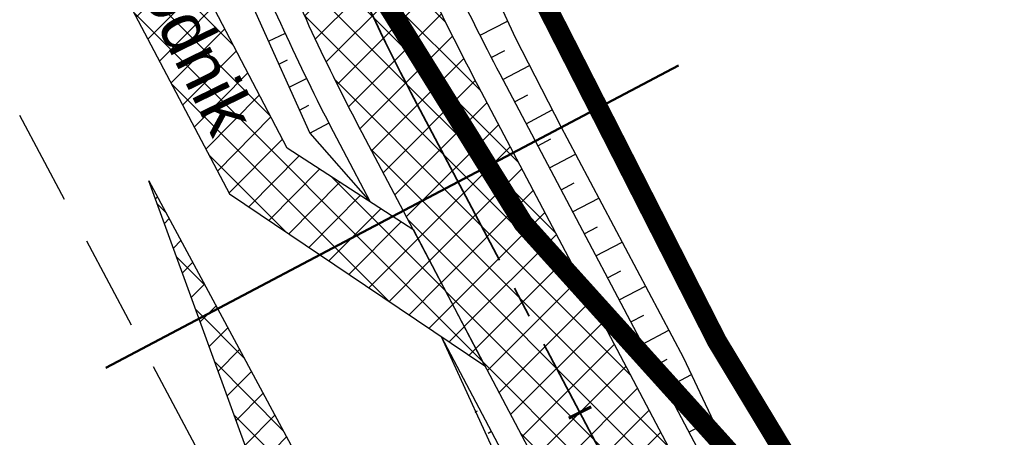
# Model space of a CAD drawing. Header units: metres. Extents: x 7529682 to 7533711, y 5721195 to 5727842.
# Tile 134 of 232: x 7530566 to 7530586, y 5726171 to 5726180. Entities that reach past the tile are written whole.
import ezdxf

# ---------------------------------------------------------------- set-up
doc = ezdxf.new("R2010")
doc.units = ezdxf.units.M
for name, pattern in [('817-dzialki-09-05-04$0$HIDDEN', [0.375, 0.25, -0.125]), ('ACAD_ISO05W100', [33, 24, -3, 0, -3, 0, -3]), ('CENTER2', [28.575000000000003, 19.05, -3.175, 3.175, -3.175]), ('HIDDEN', [9.524999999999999, 6.35, -3.175])]:
    doc.linetypes.add(name, pattern=pattern)
for name, color, linetype in [('C-DROGI-SYTUACJA', 7, 'Continuous'), ('D-hatch-chodniki', 221, 'Continuous'), ('D-hatch-pobocza', 131, 'Continuous'), ('D-pobocza', 60, 'Continuous'), ('D-skarpa', 2, 'Continuous'), ('D-skarpa-kreskowanie', 2, 'Continuous')]:
    doc.layers.add(name, color=color, linetype=linetype)
for name, color, linetype, lineweight, true_color in [('D-hatch-ciag-pieszo-rowerowy', 7, 'Continuous', 13, 0xff9f80), ('D-LR-etap-III', 7, '817-dzialki-09-05-04$0$HIDDEN', 50, 0x00008f), ('D-przekroje-pop', 7, 'Continuous', 50, 0x000099)]:
    doc.layers.add(name, color=color, linetype=linetype, lineweight=lineweight, true_color=true_color)
for name, color, linetype, lineweight in [('D-krawędzie', 3, 'Continuous', 30), ('D-obrzeża', 2, 'Continuous', 30), ('D-opisy', 2, 'Continuous', 30), ('D-pas-drogowy', 7, 'ACAD_ISO05W100', 50)]:
    doc.layers.add(name, color=color, linetype=linetype, lineweight=lineweight)
doc.layers.add('poprzeczki', color=7, linetype='Continuous', true_color=0x0000c7)
doc.styles.get("Standard").update_dxf_attribs({"font": 'arial.ttf'})
pattern_1 = [(45, (0, 0), (-0.3367596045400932, 0.3367596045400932), []), (135, (0, 0), (-0.3367596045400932, -0.3367596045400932), [])]

# ---------------------------------------------------------------- blocks, each defined once
blk = doc.blocks.new('AeccTickLine')
at = {"color": 0, "linetype": 'ByBlock', "lineweight": -2}
blk.add_line((0, 1), (-3.673819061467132e-16, -1), dxfattribs=at)

msp = doc.modelspace()

# ---------------------------------------------------------------- hatches: boundary and pattern name
at = {"layer": 'D-hatch-chodniki', "true_color": 0x6e6e6e}
h = msp.add_hatch(dxfattribs=at)
h.set_pattern_fill('ANSI37', color=8, scale=0.15, style=0)
h.set_pattern_definition(pattern_1)
h.paths.add_polyline_path([(7530569.95, 5726176.26), (7530572.682691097, 5726174.422225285), (7530575.08, 5726172.81), (7530573.655, 5726175.529999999), (7530571.11, 5726177.18), (7530566.591466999, 5726185.820520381), (7530562.45, 5726193.74), (7530563.759999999, 5726194.44), (7530561.035, 5726199.74), (7530559.65, 5726199.11), (7530557.32, 5726203.42), (7530555.519999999, 5726202.51), (7530557.009500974, 5726199.688093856), (7530559.613885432, 5726194.767571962), (7530565.54, 5726183.56), (7530565.969999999, 5726183.81)])
at = {"layer": 'D-hatch-ciag-pieszo-rowerowy'}
h = msp.add_hatch(dxfattribs=at)
h.set_pattern_fill('ANSI37', color=256, scale=0.15, style=0)
h.set_pattern_definition(pattern_1)
edge = h.paths.add_edge_path()
edge.add_line((7530579.998522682, 5726163.493739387), (7530582.284496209, 5726164.518555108))
edge.add_line((7530582.284496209, 5726164.518555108), (7530574.938047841, 5726178.433592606))
edge.add_arc((7530619.154135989, 5726201.777490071), 49.99999999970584, 202.6680019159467, 207.8318275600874, ccw=False)
edge.add_line((7530573.016462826, 5726182.507951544), (7530570.149922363, 5726189.371401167))
edge.add_arc((7530524.012249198, 5726170.10186264), 50.00000000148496, 22.66800191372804, 27.59343639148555)
edge.add_line((7530568.325081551, 5726193.261588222), (7530565.111118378, 5726199.411048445))
edge.add_arc((7530529.660852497, 5726180.883267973), 40.00000000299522, 27.5934364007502, 33.13088798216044)
edge.add_line((7530563.157820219, 5726202.745407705), (7530555.510576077, 5726214.462444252))
edge.add_arc((7530589.007543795, 5726236.324583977), 39.99999999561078, 208.4475238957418, 213.1308879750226, ccw=False)
edge.add_line((7530553.837393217, 5726217.270437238), (7530543.027684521, 5726237.223001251))
edge.add_line((7530543.027684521, 5726237.223001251), (7530528.098577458, 5726266.318802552))
edge.add_line((7530528.098577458, 5726266.318802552), (7530507.524476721, 5726305.703644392))
edge.add_line((7530507.524476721, 5726305.703644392), (7530488.365786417, 5726341.908676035))
edge.add_line((7530488.365786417, 5726341.908676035), (7530485.291037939, 5726347.724119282))
edge.add_line((7530485.291037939, 5726347.724119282), (7530482.336740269, 5726347.963133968))
edge.add_line((7530482.336740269, 5726347.963133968), (7530486.156097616, 5726340.739370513))
edge.add_line((7530486.156097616, 5726340.739370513), (7530505.311679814, 5726304.540212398))
edge.add_line((7530505.311679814, 5726304.540212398), (7530525.878466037, 5726265.169372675))
edge.add_line((7530525.878466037, 5726265.169372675), (7530540.816194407, 5726236.056769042))
edge.add_line((7530540.816194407, 5726236.056769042), (7530551.687957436, 5726215.98966512))
edge.add_arc((7530586.858108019, 5726235.043811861), 40.00000000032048, 208.4475238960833, 213.1308879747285)
edge.add_line((7530553.361140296, 5726213.181672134), (7530560.998180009, 5726201.480270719))
edge.add_arc((7530527.501212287, 5726179.618130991), 40.00000000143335, 27.59343638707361, 33.130887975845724, ccw=False)
edge.add_line((7530562.95147817, 5726198.145911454), (7530566.059636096, 5726192.19889448))
edge.add_arc((7530521.746803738, 5726169.039168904), 50.00000000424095, 22.668001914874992, 27.593436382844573, ccw=False)
edge.add_line((7530567.884476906, 5726188.308707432), (7530570.753025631, 5726181.440449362))
edge.add_arc((7530616.890698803, 5726200.709987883), 50.00000000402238, 202.6680019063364, 207.8318275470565)
edge.add_line((7530572.674610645, 5726177.366090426), (7530579.998522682, 5726163.493739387))
at = {"layer": 'D-hatch-pobocza'}
h = msp.add_hatch(dxfattribs=at)
h.set_pattern_fill('ANSI37', color=256, scale=0.15, style=0)
h.set_pattern_definition(pattern_1)
h.paths.add_polyline_path([(7530568.334814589, 5726176.52590254), (7530572.470662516, 5726165.171468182), (7530576.370344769, 5726157.784991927), (7530577.985774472, 5726158.574022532)])

# ---------------------------------------------------------------- linework, layer by layer
at = {"layer": 'C-DROGI-SYTUACJA', "color": 10, "linetype": 'CENTER2', "lineweight": 35, "ltscale": 0.2}
msp.add_lwpolyline([(7530444.81964382, 5726422.144181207), (7530467.787193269, 5726378.155809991), (7530487.261147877, 5726341.323634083), (7530506.418078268, 5726305.121928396), (7530526.988521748, 5726265.744087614), (7530541.921939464, 5726236.639885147), (7530552.762675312, 5726216.630051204, 0.02043787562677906), (7530554.435858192, 5726213.822058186), (7530562.078000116, 5726202.112839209, -0.02416639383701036), (7530564.031298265, 5726198.778479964), (7530567.391574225, 5726192.349071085, -0.02149457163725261), (7530568.851446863, 5726189.236921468), (7530572.058530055, 5726181.558099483, 0.02253525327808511), (7530573.595798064, 5726178.298612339), (7530581.269449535, 5726163.763813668, 0.09655801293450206), (7530584.871000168, 5726159.294358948), (7530589.549337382, 5726155.353842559, -0.1081082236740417), (7530591.633482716, 5726152.642882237), (7530599.060079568, 5726136.869261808, -0.1935663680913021), (7530599.403975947, 5726130.908749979), (7530599.097438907, 5726129.998316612, 0.2231735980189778), (7530599.582685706, 5726125.774388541), (7530602.576188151, 5726120.930317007, -0.0171909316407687)], format="xyb", dxfattribs=at)
at = {"layer": 'D-krawędzie', "linetype": 'HIDDEN', "ltscale": 0.3, "flags": 128}
msp.add_lwpolyline([(7530572.009999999, 5726166.06), (7530548.24, 5726210.73)], dxfattribs=at)
at = {"layer": 'D-krawędzie', "color": 7, "linetype": 'ByBlock'}
msp.add_lwpolyline([(7530569.95, 5726176.26), (7530572.682691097, 5726174.422225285), (7530575.08, 5726172.81), (7530573.655, 5726175.529999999), (7530571.11, 5726177.18), (7530566.591466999, 5726185.820520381), (7530562.45, 5726193.74), (7530563.759999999, 5726194.44), (7530561.035, 5726199.74), (7530559.65, 5726199.11), (7530557.32, 5726203.42), (7530555.519999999, 5726202.51), (7530557.009500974, 5726199.688093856), (7530559.613885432, 5726194.767571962), (7530565.54, 5726183.56), (7530565.969999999, 5726183.81)], close=True, dxfattribs=at)
at = {"layer": 'D-LR-etap-III', "ltscale": 10, "flags": 128}
msp.add_lwpolyline([(7531750.474471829, 5723895.103125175, 0.4, 0.4, 0), (7531750.505, 5723895.13, 0.4, 0.4, 0), (7531682.71, 5724022.92, 0.4, 0.4, 0), (7531619.177023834, 5724147.203692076, 0.4, 0.4, 0), (7531592.308960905, 5724198.48863389, 0.4, 0.4, 0), (7531553.263875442, 5724272.918564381, 0.4, 0.4, 0), (7531504.019999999, 5724366.79, 0.4, 0.4, 0), (7531482.09, 5724407.62, 0.4, 0.4, 0), (7531412.350402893, 5724541.182759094, 0.4, 0.4, 0), (7531388.463669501, 5724586.929768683, 0.4, 0.4, 0), (7531345.12, 5724669.94, 0.4, 0.4, 0), (7531127.66, 5725081.67, 0.4, 0.4, 0), (7531059.253139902, 5725211.040795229, 0.4, 0.4, 0), (7531008.007244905, 5725307.953830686, 0.4, 0.4, 0), (7530964.181635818, 5725390.835555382, 0.4, 0.4, 0), (7530914.557354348, 5725484.683561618, 0.4, 0.4, 0), (7530865.243241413, 5725577.493975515, 0.4, 0.4, 0), (7530840.085257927, 5725624.058651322, 0.4, 0.4, 0), (7530802.559525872, 5725694.924584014, 0.4, 0.4, 0), (7530755.54, 5725787.51, 0.4, 0.4, 0), (7530708.717810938, 5725876.303221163, 0.4, 0.4, 0), (7530695.12, 5725902.09, 0.4, 0.4, 0), (7530642.91397006, 5726001.07839487, 0.4, 0.4, 0), (7530634.934723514, 5726016.146615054, 0.4, 0.4, 0), (7530610.820000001, 5726061.929999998, 0.4, 0.4, 0), (7530610.820000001, 5726061.929999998, 0.4, 0.4, 0), (7530607.21, 5726063.51, 0.4, 0.4, 0), (7530597.42, 5726080.68, 0.4, 0.4, 0), (7530591.16, 5726088.44, 0.4, 0.4, 0), (7530581.28, 5726107.21, 0.4, 0.4, 0), (7530571.29, 5726130.56, 0.4, 0.4, 0), (7530549.554994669, 5726171.527317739, 0.4, 0.4, 0), (7530531.014309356, 5726206.473807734, 0.4, 0.4, 0), (7530516.461208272, 5726236.016618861, 0.4, 0.4, 0), (7530500.798929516, 5726266.141265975, 0.4, 0.4, 0), (7530491.349999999, 5726283.94, 0.4, 0.4, 0), (7530482.4, 5726303.41, 0.4, 0.4, 0), (7530482.4, 5726303.41, 0.4, 0.4, 0), (7530450.41, 5726357.28, 0.4, 0.4, 0), (7530397.759396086, 5726458.499907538, 0.4, 0.4, 0), (7530334.707815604, 5726583.664702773, 0.4, 0.4, 0), (7530303.939274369, 5726645.167943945, 0.4, 0.4, 0), (7530300.509779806, 5726651.777515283, 0.4, 0.4, 0), (7530289.213532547, 5726671.966724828, 0.4, 0.4, 0), (7530281.54, 5726685.57, 0.4, 0.4, 0), (7530261.37085633, 5726724.163374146, 0.4, 0.4, 0), (7530254.03, 5726738.21, 0.4, 0.4, 0), (7530197.219999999, 5726845.06, 0.4, 0.4, 0), (7530194.71, 5726849.15, 0.4, 0.4, 0), (7530195.92, 5726850.75, 0.4, 0.4, 0), (7530170.546669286, 5726892.961489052, 0.4, 0.4, 0), (7530143.174718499, 5726945.065838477, 0.4, 0.4, 0), (7530105.059999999, 5727018.32, 0.4, 0.4, 0), (7530100.059999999, 5727027.16, 0.4, 0.4, 0), (7530062.318670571, 5727099.625398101, 0.4, 0.4, 0), (7530015.378537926, 5727189.420463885, 0.4, 0.4, 0), (7529983.207960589, 5727250.206596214, 0.4, 0.4, 0), (7529953.284293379, 5727306.74720398, 0.4, 0.4, 0), (7529900.67053443, 5727406.15903814, 0.4, 0.4, 0), (7529890.630239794, 5727425.131178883, 0.4, 0.4, 0), (7529875.155383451, 5727454.426350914, 0.4, 0.4, 0), (7529857.560096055, 5727487.787346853, 0.4, 0.4, 0), (7529835.194401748, 5727530.19312405, 0.4, 0.4, 0), (7529811.740544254, 5727574.662079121, 0.4, 0.4, 0), (7529792.101859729, 5727611.922638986, 0.4, 0.4, 0), (7529768.066117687, 5727657.469613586, 0.4, 0.4, 0), (7529755.210566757, 5727682.131373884, 0.4, 0.4, 0), (7529753.309999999, 5727681.13, 0.4, 0.4, 0), (7529739.21, 5727707.77, 0.4, 0.4, 0), (7529735.394745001, 5727711.251990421, 0.4, 0.4, 0), (7529725.42, 5727730.2, 0.4, 0.4, 0), (7529723.55, 5727729.88, 0.4, 0.4, 0), (7529695.566668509, 5727782.932080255, 0.4, 0.4, 0), (7529717.67971874, 5727794.024357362, 0.4, 0.4, 0), (7529736.274870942, 5727758.647400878, 0.4, 0.4, 0), (7529736.274870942, 5727758.647400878, 0.4, 0.4, 0), (7529744.511003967, 5727750.406106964, 0.4, 0.4, 0), (7529744.511003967, 5727750.406106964, 0.4, 0.4, 0), (7529750.282568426, 5727738.549848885, 0.4, 0.4, 0), (7529777.108510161, 5727687.569424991, 0.4, 0.4, 0), (7529796.51537536, 5727651.329932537, 0.4, 0.4, 0), (7529814.937945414, 5727616.793170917, 0.4, 0.4, 0), (7529839.006722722, 5727572.303976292, 0.4, 0.4, 0), (7529860.617626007, 5727532.509108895, 0.4, 0.4, 0), (7529882.348967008, 5727491.504261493, 0.4, 0.4, 0), (7529904.865139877, 5727449.096370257, 0.4, 0.4, 0), (7529920.747384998, 5727418.884773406, 0.4, 0.4, 0), (7529946.676504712, 5727368.547487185, 0.4, 0.4, 0), (7529972.024701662, 5727320.573310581, 0.4, 0.4, 0), (7529987.740014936, 5727290.153392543, 0.4, 0.4, 0), (7529996.497385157, 5727273.661630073, 0.4, 0.4, 0), (7530017.541471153, 5727234.202689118, 0.4, 0.4, 0), (7530033.053657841, 5727204.864166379, 0.4, 0.4, 0), (7530051.622983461, 5727170.222745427, 0.4, 0.4, 0), (7530069.276612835, 5727137.015751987, 0.4, 0.4, 0), (7530089.385386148, 5727097.533639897, 0.4, 0.4, 0), (7530109.712512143, 5727060.746615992, 0.4, 0.4, 0), (7530136.769722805, 5727011.640131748, 0.4, 0.4, 0), (7530162.446686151, 5726962.743777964, 0.4, 0.4, 0), (7530187.674104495, 5726916.992101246, 0.4, 0.4, 0), (7530207.820739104, 5726879.335323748, 0.4, 0.4, 0), (7530230.625609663, 5726834.518686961, 0.4, 0.4, 0), (7530262.288093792, 5726776.61832811, 0.4, 0.4, 0), (7530277.509672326, 5726760.213143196, 0.4, 0.4, 0), (7530286.036865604, 5726744.106684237, 0.4, 0.4, 0), (7530288.097472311, 5726735.884066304, 0.4, 0.4, 0), (7530290.393870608, 5726725.046963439, 0.4, 0.4, 0), (7530296.17664807, 5726713.582980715, 0.4, 0.4, 0), (7530302.726195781, 5726701.18226779, 0.4, 0.4, 0), (7530325.685047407, 5726657.466383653, 0.4, 0.4, 0), (7530343.243978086, 5726623.648592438, 0.4, 0.4, 0), (7530360.229820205, 5726591.746871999, 0.4, 0.4, 0), (7530383.20855044, 5726548.059469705, 0.4, 0.4, 0), (7530406.017875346, 5726503.605514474, 0.4, 0.4, 0), (7530427.464919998, 5726462.620289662, 0.4, 0.4, 0), (7530447.9278544, 5726424.388014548, 0.4, 0.4, 0), (7530471.126878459, 5726379.920667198, 0.4, 0.4, 0), (7530490.501003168, 5726343.033350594, 0.4, 0.4, 0), (7530509.499458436, 5726306.733076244, 0.4, 0.4, 0), (7530529.890269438, 5726267.244072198, 0.4, 0.4, 0), (7530543.852446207, 5726238.990319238, 0.4, 0.4, 0), (7530554.808897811, 5726218.943990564, 0.4, 0.4, 0), (7530559.027108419, 5726212.223286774, 0.4, 0.4, 0), (7530563.060988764, 5726206.409670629, 0.4, 0.4, 0), (7530566.93354971, 5726200.463543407, 0.4, 0.4, 0), (7530569.771022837, 5726194.901501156, 0.4, 0.4, 0), (7530571.47319415, 5726191.282350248, 0.4, 0.4, 0), (7530572.839142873, 5726188.024533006, 0.4, 0.4, 0), (7530575.295071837, 5726182.034664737, 0.4, 0.4, 0), (7530579.736851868, 5726173.306070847, 0.4, 0.4, 0), (7530583.3, 5726167.41, 0.4, 0.4, 0), (7530593.4, 5726163.33, 0.4, 0.4, 0), (7530598.618375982, 5726155.264489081, 0.4, 0.4, 0), (7530608.258304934, 5726140.497132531, 0.4, 0.4, 0), (7530603.269999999, 5726136.83, 0.4, 0.4, 0), (7530606.53, 5726131.84, 0.4, 0.4, 0), (7530604.239057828, 5726124.21679044, 0.4, 0.4, 0), (7530605.847136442, 5726121.630127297, 0.4, 0.4, 0), (7530608.971611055, 5726116.164124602, 0.4, 0.4, 0), (7530618.114293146, 5726097.791111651, 0.4, 0.4, 0), (7530651.213125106, 5726034.959524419, 0.4, 0.4, 0), (7530670.243741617, 5725998.61095082, 0.4, 0.4, 0), (7530698.075474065, 5725945.952624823, 0.4, 0.4, 0), (7530716.505955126, 5725911.3051464, 0.4, 0.4, 0), (7530735.223454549, 5725875.667401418, 0.4, 0.4, 0), (7530752.504235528, 5725842.154920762, 0.4, 0.4, 0), (7530778.310652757, 5725793.501254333, 0.4, 0.4, 0), (7530797.499961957, 5725756.381811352, 0.4, 0.4, 0), (7530812.518974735, 5725728.28874362, 0.4, 0.4, 0), (7530820.039295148, 5725713.160404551, 0.4, 0.4, 0), (7530822.422446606, 5725710.193574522, 0.4, 0.4, 0), (7530833.154893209, 5725688.800634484, 0.4, 0.4, 0), (7530849.629354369, 5725656.158601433, 0.4, 0.4, 0), (7530867.98290276, 5725621.963939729, 0.4, 0.4, 0), (7530872.629809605, 5725612.88760475, 0.4, 0.4, 0), (7530880.354488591, 5725597.594500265, 0.4, 0.4, 0), (7530883.839446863, 5725593.389159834, 0.4, 0.4, 0), (7530891.782113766, 5725587.763349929, 0.4, 0.4, 0), (7530895.038670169, 5725584.280746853, 0.4, 0.4, 0), (7530897.033644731, 5725580.941110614, 0.4, 0.4, 0), (7530900.951646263, 5725579.945856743, 0.4, 0.4, 0), (7530904.80970798, 5725571.977328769, 0.4, 0.4, 0), (7530903.682362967, 5725568.566434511, 0.4, 0.4, 0), (7530908.900614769, 5725558.844845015, 0.4, 0.4, 0), (7530910.252030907, 5725545.671606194, 0.4, 0.4, 0), (7530912.872986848, 5725538.645543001, 0.4, 0.4, 0), (7530945.278171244, 5725478.464284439, 0.4, 0.4, 0), (7530959.692318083, 5725450.24628822, 0.4, 0.4, 0), (7531002.82670893, 5725368.192370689, 0.4, 0.4, 0), (7531044.703532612, 5725290.314293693, 0.4, 0.4, 0), (7531064.098839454, 5725253.212562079, 0.4, 0.4, 0), (7531083.010253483, 5725216.677517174, 0.4, 0.4, 0), (7531113.013137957, 5725158.465613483, 0.4, 0.4, 0), (7531137.364304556, 5725113.07076138, 0.4, 0.4, 0), (7531150.830830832, 5725086.711759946, 0.4, 0.4, 0), (7531159.745663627, 5725076.640848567, 0.4, 0.4, 0), (7531166.309999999, 5725074.58, 0.4, 0.4, 0), (7531172.29, 5725062.58, 0.4, 0.4, 0), (7531170.589828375, 5725055.605912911, 0.4, 0.4, 0), (7531173.732823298, 5725044.080706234, 0.4, 0.4, 0), (7531215.342008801, 5724964.859648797, 0.4, 0.4, 0), (7531238.054496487, 5724921.684649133, 0.4, 0.4, 0), (7531262.389821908, 5724875.282876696, 0.4, 0.4, 0), (7531295.587160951, 5724811.265731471, 0.4, 0.4, 0), (7531348.487908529, 5724712.362812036, 0.4, 0.4, 0), (7531363.740817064, 5724682.68394264, 0.4, 0.4, 0), (7531366.986905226, 5724675.865317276, 0.4, 0.4, 0), (7531382.541261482, 5724646.110625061, 0.4, 0.4, 0), (7531401.299165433, 5724610.874551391, 0.4, 0.4, 0), (7531428.964837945, 5724558.862274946, 0.4, 0.4, 0), (7531449.111202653, 5724520.397801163, 0.4, 0.4, 0), (7531477.292992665, 5724465.831467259, 0.4, 0.4, 0), (7531500.996290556, 5724421.112506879, 0.4, 0.4, 0), (7531512.121834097, 5724400.549045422, 0.4, 0.4, 0), (7531513.78163794, 5724396.757451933, 0.4, 0.4, 0), (7531526.32, 5724379.39, 0.4, 0.4, 0), (7531566.783642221, 5724302.73628205, 0.4, 0.4, 0), (7531578.579156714, 5724282.774819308, 0.4, 0.4, 0), (7531584.232619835, 5724273.111246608, 0.4, 0.4, 0), (7531590.109283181, 5724263.508189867, 0.4, 0.4, 0), (7531593.027899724, 5724258.771479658, 0.4, 0.4, 0), (7531595.711841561, 5724254.226824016, 0.4, 0.4, 0), (7531601.659976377, 5724243.898197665, 0.4, 0.4, 0), (7531606.097733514, 5724235.986407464, 0.4, 0.4, 0), (7531609.382207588, 5724230.799061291, 0.4, 0.4, 0), (7531611.580260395, 5724227.671180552, 0.4, 0.4, 0), (7531612.707802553, 5724225.86410867, 0.4, 0.4, 0), (7531618.665224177, 5724214.480919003, 0.4, 0.4, 0), (7531619.885522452, 5724212.333950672, 0.4, 0.4, 0), (7531620.931818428, 5724210.787064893, 0.4, 0.4, 0), (7531623.518605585, 5724207.111542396, 0.4, 0.4, 0), (7531626.143926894, 5724203.61306897, 0.4, 0.4, 0), (7531632.022984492, 5724196.485954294, 0.4, 0.4, 0), (7531653.949089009, 5724152.617641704, 0.4, 0.4, 0), (7531656.750690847, 5724143.103797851, 0.4, 0.4, 0), (7531659.61440691, 5724133.254504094, 0.4, 0.4, 0), (7531661.627147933, 5724128.646047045, 0.4, 0.4, 0.01093811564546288), (7531674.314987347, 5724101.43546424, 0.4, 0.4, 0), (7531685.137626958, 5724081.408252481, 0.4, 0.4, 0), (7531692.159945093, 5724066.277333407, 0.4, 0.4, 0), (7531699.662164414, 5724051.388120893, 0.4, 0.4, 0), (7531704.480624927, 5724040.808561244, 0.4, 0.4, 0), (7531704.480624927, 5724040.808561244, 0.4, 0.4, 0), (7531704.401251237, 5724037.368913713, 0.4, 0.4, 0), (7531720.383609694, 5724003.441317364, 0.4, 0.4, 0), (7531728.79890528, 5723986.206298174, 0.4, 0.4, 0), (7531733.237926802, 5723977.192631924, 0.4, 0.4, 0), (7531736.750027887, 5723969.505210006, 0.4, 0.4, 0), (7531737.336143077, 5723968.518916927, 0.4, 0.4, 0), (7531738.285051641, 5723967.699360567, 0.4, 0.4, 0), (7531742.180915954, 5723962.346428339, 0.4, 0.4, 0), (7531744.286141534, 5723958.615526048, 0.4, 0.4, 0), (7531755.393260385, 5723944.192617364, 0.4, 0.4, 0), (7531758.69, 5723936.76, 0.4, 0.4, 0), (7531780.08, 5723929.25, 0.4, 0.4, 0), (7531792.611989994, 5723906.337708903, 0.4, 0.4, 0), (7531792.611989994, 5723906.337708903, 0.4, 0.4, 0), (7531756.962094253, 5723883.055323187, 0.4, 0.4, 0), (7531750.46, 5723895.130000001, 0.4, 0.4, 0), (7531750.46, 5723895.130000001, 0, 0, 0)], format="xyseb", dxfattribs=at)
at = {"layer": 'D-obrzeża'}
for points in [[(7530445.927238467, 5726422.723607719), (7530468.89375299, 5726378.737218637), (7530488.365786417, 5726341.908676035), (7530507.524476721, 5726305.703644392), (7530528.098577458, 5726266.318802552), (7530543.027684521, 5726237.223001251), (7530553.837393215, 5726217.270437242, 0.02043787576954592), (7530555.510576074, 5726214.462444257), (7530563.157820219, 5726202.745407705, -0.0241663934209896), (7530565.111118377, 5726199.411048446), (7530568.325081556, 5726193.261588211, -0.0214945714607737), (7530570.149922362, 5726189.371401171), (7530573.016462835, 5726182.507951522, 0.02253525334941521), (7530574.938047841, 5726178.433592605), (7530582.466790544, 5726164.173268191, 0.1441227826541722), (7530586.406513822, 5726160.126788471), (7530591.401727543, 5726157.316315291, -0.1432658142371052), (7530593.36372415, 5726155.307912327), (7530594.228048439, 5726153.684013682)], [(7530443.712049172, 5726421.564754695), (7530466.680633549, 5726377.574401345), (7530486.156097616, 5726340.739370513), (7530505.311679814, 5726304.540212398), (7530525.878466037, 5726265.169372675), (7530540.816194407, 5726236.056769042), (7530551.687957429, 5726215.989665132, 0.02043787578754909), (7530553.361140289, 5726213.181672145), (7530560.998180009, 5726201.480270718, -0.02416639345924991), (7530562.95147817, 5726198.145911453), (7530566.059636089, 5726192.198894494, -0.02149457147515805), (7530567.884476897, 5726188.308707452), (7530570.753025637, 5726181.440449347, 0.02253525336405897), (7530572.674610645, 5726177.366090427), (7530580.714128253, 5726162.138298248, 0.1015835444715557), (7530584.545960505, 5726157.478765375), (7530584.686263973, 5726157.365285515, -0.1007353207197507), (7530588.494501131, 5726152.75026333), (7530588.874100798, 5726152.037068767)]]:
    msp.add_lwpolyline(points, format="xyb", dxfattribs=at)
at = {"layer": 'D-pas-drogowy', "ltscale": 0.2, "flags": 128}
msp.add_lwpolyline([(7531633.018560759, 5724182.834272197, 0.4, 0.4, 0), (7531617.558899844, 5724211.608162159, 0.4, 0.4, 0), (7531566.783642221, 5724302.73628205, 0.4, 0.4, 0), (7531538.419082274, 5724356.469679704, 0.4, 0.4, 0), (7531526.32, 5724379.39, 0.4, 0.4, 0), (7531516.102085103, 5724393.607319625, 0.4, 0.4, 0.001485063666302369), (7531513.78037409, 5724396.837773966, 0.4, 0.4, 0), (7531501.87, 5724413.41, 0.4, 0.4, 0), (7531474.926107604, 5724464.507896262, 0.4, 0.4, 0), (7531446.200436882, 5724518.992313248, 0.4, 0.4, 0), (7531424.962185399, 5724559.262257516, 0.4, 0.4, 0), (7531398.444460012, 5724609.565801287, 0.4, 0.4, 0), (7531379.647455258, 5724645.216004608, 0.4, 0.4, 0), (7531365.23, 5724672.56, 0.4, 0.4, 0), (7531341.305752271, 5724717.915356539, 0.4, 0.4, 0), (7531312.899996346, 5724771.788898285, 0.4, 0.4, 0), (7531292.590923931, 5724810.306502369, 0.4, 0.4, 0), (7531259.391619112, 5724873.271351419, 0.4, 0.4, 0), (7531233.740401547, 5724921.922582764, 0.4, 0.4, 0), (7531203.072738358, 5724980.092044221, 0.4, 0.4, 0), (7531173.471398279, 5725036.225177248, 0.4, 0.4, 0), (7531168.269999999, 5725046.09, 0.4, 0.4, 0), (7531172.29, 5725062.58, 0.4, 0.4, 0), (7531166.309999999, 5725074.58, 0.4, 0.4, 0), (7531150.32, 5725079.6, 0.4, 0.4, 0), (7531141.5, 5725096.43, 0.4, 0.4, 0), (7531109.311735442, 5725157.814415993, 0.4, 0.4, 0), (7531086.641300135, 5725201.047918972, 0.4, 0.4, 0), (7531059.198258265, 5725253.383662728, 0.4, 0.4, 0), (7531028.206828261, 5725312.48946212, 0.4, 0.4, 0), (7530999.104694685, 5725367.990143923, 0.4, 0.4, 0), (7530956.247527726, 5725449.724815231, 0.4, 0.4, 0), (7530924.397774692, 5725510.463768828, 0.4, 0.4, 0), (7530897.509999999, 5725561.74, 0.4, 0.4, 0), (7530894.46, 5725566.14, 0.4, 0.4, 0), (7530892.16, 5725570.49, 0.4, 0.4, 0), (7530869.362688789, 5725613.307018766, 0.4, 0.4, 0), (7530861.693971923, 5725627.704613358, 0.4, 0.4, 0), (7530852.74, 5725644.52, 0.4, 0.4, 0), (7530831.509999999, 5725684.2, 0.4, 0.4, 0), (7530811.13, 5725722.52, 0.4, 0.4, 0), (7530792.3476413, 5725757.940652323, 0.4, 0.4, 0), (7530768.03, 5725803.8, 0.4, 0.4, 0), (7530748.768542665, 5725840.178507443, 0.4, 0.4, 0), (7530727.7, 5725879.97, 0.4, 0.4, 0), (7530712.0981582, 5725909.54523909, 0.4, 0.4, 0), (7530693.644105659, 5725944.645156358, 0.4, 0.4, 0), (7530665.702224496, 5725997.538976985, 0.4, 0.4, 0), (7530641.759999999, 5726042.88, 0.4, 0.4, 0), (7530616.5, 5726091.48, 0.4, 0.4, 0), (7530604.628439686, 5726114.319880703, 0.4, 0.4, -0.007762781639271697), (7530602.5, 5726118.43, 0.4, 0.4, 0), (7530603.992037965, 5726123.394821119, 0.4, 0.4, 0), (7530606.53, 5726131.84, 0.4, 0.4, 0), (7530603.269999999, 5726136.83, 0.4, 0.4, 0), (7530593.775620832, 5726151.368713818, 0.4, 0.4, 0), (7530590.202637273, 5726156.84001263, 0.4, 0.4, 0), (7530583.3, 5726167.41, 0.4, 0.4, 0), (7530580.578343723, 5726170.427567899, 0.4, 0.4, 0), (7530575.849999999, 5726175.67, 0.4, 0.4, 0), (7530569.009999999, 5726186.66, 0.4, 0.4, 0), (7530562.555322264, 5726199.189409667, 0.4, 0.4, 0), (7530555.67, 5726211.39, 0.4, 0.4, 0), (7530548.29, 5726224.23, 0.4, 0.4, 0), (7530540.58, 5726237.71, 0.4, 0.4, 0), (7530532.679999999, 5726252.65, 0.4, 0.4, 0), (7530524.059999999, 5726269.35, 0.4, 0.4, 0), (7530502.82, 5726309.91, 0.4, 0.4, 0), (7530488.83, 5726336.63, 0.4, 0.4, 0), (7530466.03, 5726380.16, 0.4, 0.4, 0), (7530438.469999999, 5726432.77, 0.4, 0.4, 0), (7530424.53, 5726459.09, 0.4, 0.4, 0), (7530401.63, 5726502.97, 0.4, 0.4, 0), (7530383.38, 5726538.06, 0.4, 0.4, 0), (7530353.969999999, 5726593.52, 0.4, 0.4, 0), (7530338.469999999, 5726622.74, 0.4, 0.4, 0), (7530322.009999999, 5726653.88, 0.4, 0.4, 0), (7530297.54, 5726700.33, 0.4, 0.4, 0), (7530287.38, 5726719.6, 0.4, 0.4, 0), (7530285.94993921, 5726722.315508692, 0.4, 0.4, 0), (7530280.259999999, 5726733.12, 0.4, 0.4, 0), (7530266.73, 5726758.74, 0.4, 0.4, 0), (7530260.42, 5726770.47, 0.4, 0.4, 0), (7530253.25, 5726783.82, 0.4, 0.4, 0), (7530244.95, 5726799.33, 0.4, 0.4, 0), (7530239.389999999, 5726808.49, 0.4, 0.4, 0), (7530238.29, 5726807.9, 0.4, 0.4, 0), (7530218.11, 5726850.67, 0.4, 0.4, 0), (7530175.906646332, 5726928.168028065, 0.4, 0.4, 0), (7530096.679999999, 5727076.15, 0.4, 0.4, 0), (7530094.679999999, 5727079.89, 0.4, 0.4, 0), (7530064.59693469, 5727135.522637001, 0.4, 0.4, 0), (7530046.730970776, 5727168.8921561, 0.4, 0.4, 0), (7530025.803045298, 5727208.461374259, 0.4, 0.4, 0), (7530012.846501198, 5727232.979315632, 0.4, 0.4, 0), (7529994.15, 5727268.45, 0.4, 0.4, 0), (7529981.670868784, 5727291.93018666, 0.4, 0.4, 0), (7529949.889999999, 5727351.73, 0.4, 0.4, 0), (7529924.75, 5727399.03, 0.4, 0.4, 0), (7529915.515824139, 5727417.099754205, 0.4, 0.4, 0), (7529885.83, 5727475.19, 0.4, 0.4, 0), (7529862.559999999, 5727519.97, 0.4, 0.4, 0), (7529852.984923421, 5727538.191086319, 0.4, 0.4, 0), (7529836.513084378, 5727569.51130111, 0.4, 0.4, 0), (7529815.36890814, 5727609.140983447, 0.4, 0.4, 0), (7529792.795203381, 5727651.247499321, 0.4, 0.4, 0), (7529774.199114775, 5727685.858348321, 0.4, 0.4, 0), (7529746.966026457, 5727736.059440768, 0.4, 0.4, 0), (7529733.92, 5727757.62, 0.4, 0.4, 0), (7529708.607472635, 5727806.388536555, 0.4, 0.4, 0), (7529688.491967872, 5727796.344621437, 0.4, 0.4, 0), (7529723.55, 5727729.88, 0.4, 0.4, 0), (7529725.42, 5727730.2, 0.4, 0.4, 0), (7529735.38, 5727711.28, 0.4, 0.4, 0), (7529739.21, 5727707.77, 0.4, 0.4, 0), (7529753.309999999, 5727681.13, 0.4, 0.4, 0), (7529755.178396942, 5727682.114424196, 0.4, 0.4, 0), (7529792.101859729, 5727611.922638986, 0.4, 0.4, 0), (7529811.740544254, 5727574.662079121, 0.4, 0.4, 0), (7529835.194401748, 5727530.19312405, 0.4, 0.4, 0), (7529857.560096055, 5727487.787346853, 0.4, 0.4, 0), (7529875.155383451, 5727454.426350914, 0.4, 0.4, 0), (7529890.630239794, 5727425.131178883, 0.4, 0.4, 0), (7529900.67053443, 5727406.15903814, 0.4, 0.4, 0), (7529953.284293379, 5727306.74720398, 0.4, 0.4, 0), (7529983.207960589, 5727250.206596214, 0.4, 0.4, 0), (7530015.378537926, 5727189.420463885, 0.4, 0.4, 0), (7530062.318670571, 5727099.625398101, 0.4, 0.4, 0), (7530100.059999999, 5727027.16, 0.4, 0.4, 0), (7530105.059999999, 5727018.32, 0.4, 0.4, 0), (7530143.174718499, 5726945.065838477, 0.4, 0.4, 0), (7530170.546669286, 5726892.961489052, 0.4, 0.4, 0), (7530195.92, 5726850.75, 0.4, 0.4, 0), (7530194.71, 5726849.15, 0.4, 0.4, 0), (7530197.219999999, 5726845.06, 0.4, 0.4, 0), (7530254.03, 5726738.21, 0.4, 0.4, 0), (7530261.37085633, 5726724.163374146, 0.4, 0.4, 0), (7530281.54, 5726685.57, 0.4, 0.4, 0), (7530289.213532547, 5726671.966724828, 0.4, 0.4, 0), (7530300.509779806, 5726651.777515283, 0.4, 0.4, 0), (7530303.939274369, 5726645.167943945, 0.4, 0.4, 0), (7530334.707815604, 5726583.664702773, 0.4, 0.4, 0), (7530397.759396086, 5726458.499907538, 0.4, 0.4, 0), (7530450.41, 5726357.28, 0.4, 0.4, 0), (7530482.4, 5726303.41, 0.4, 0.4, 0), (7530483.687990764, 5726301.003383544, 0.4, 0.4, 0), (7530491.349999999, 5726283.94, 0.4, 0.4, 0), (7530512.67, 5726243.78, 0.4, 0.4, 0), (7530529.429999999, 5726209.46, 0.4, 0.4, 0), (7530571.29, 5726130.56, 0.4, 0.4, 0), (7530581.28, 5726107.21, 0.4, 0.4, 0), (7530591.16, 5726088.44, 0.4, 0.4, 0), (7530597.42, 5726080.68, 0.4, 0.4, 0), (7530607.21, 5726063.51, 0.4, 0.4, 0), (7530610.820000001, 5726061.929999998, 0.4, 0.4, 0), (7530634.934723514, 5726016.146615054, 0.4, 0.4, 0), (7530642.91397006, 5726001.07839487, 0.4, 0.4, 0), (7530695.12, 5725902.09, 0.4, 0.4, 0), (7530708.717810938, 5725876.303221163, 0.4, 0.4, 0), (7530755.54, 5725787.51, 0.4, 0.4, 0), (7530802.559525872, 5725694.924584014, 0.4, 0.4, 0), (7530840.085257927, 5725624.058651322, 0.4, 0.4, 0), (7530865.243241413, 5725577.493975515, 0.4, 0.4, 0), (7530914.557354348, 5725484.683561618, 0.4, 0.4, 0), (7530964.181635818, 5725390.835555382, 0.4, 0.4, 0), (7531008.007244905, 5725307.953830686, 0.4, 0.4, 0), (7531059.253139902, 5725211.040795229, 0.4, 0.4, 0), (7531127.66, 5725081.67, 0.4, 0.4, 0), (7531345.12, 5724669.94, 0.4, 0.4, 0), (7531388.463669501, 5724586.929768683, 0.4, 0.4, 0), (7531412.350402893, 5724541.182759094, 0.4, 0.4, 0), (7531482.09, 5724407.62, 0.4, 0.4, 0), (7531504.019999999, 5724366.79, 0.4, 0.4, 0), (7531519.374444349, 5724337.520497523, 0.4, 0.4, 0), (7531563.748815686, 5724252.931583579, 0.4, 0.4, 0), (7531602.175111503, 5724179.681224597, 0.4, 0.4, 0), (7531619.177023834, 5724147.203692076, 0.4, 0.4, 0), (7531625.038493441, 5724135.63500206, 0.4, 0.4, 0), (7531656.796442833, 5724073.31633882, 0.4, 0.4, 0), (7531675.12, 5724037.36, 0.4, 0.4, 0), (7531682.71, 5724022.92, 0.4, 0.4, 0), (7531705.565196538, 5723979.810545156, 0.4, 0.4, 0), (7531736.605941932, 5723921.261514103, 0.4, 0.4, 0), (7531750.46, 5723895.130000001, 0.4, 0.4, 0), (7531740.769999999, 5723886.56, 0.4, 0.4, 0), (7531732.86, 5723885, 0.4, 0.4, 0), (7531722.179999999, 5723887.77, 0.4, 0.4, 0), (7531729.87, 5723862.17, 0.4, 0.4, 0), (7531742.92, 5723861.93, 0.4, 0.4, 0), (7531763.71, 5723859.52, 0.4, 0.4, 0), (7531768.42, 5723854.12, 0.4, 0.4, 0), (7531787.42, 5723817.97, 0.4, 0.4, 0), (7531795.57, 5723809.82, 0.4, 0.4, 0), (7531816.346897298, 5723819.850397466, 0.4, 0.4, 0), (7531816.346897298, 5723819.850397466, 0.4, 0.4, 0), (7531805.059999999, 5723843.23, 0.4, 0.4, 0), (7531803.61, 5723886.23, 0.4, 0.4, 0), (7531803.61, 5723886.23, 0.4, 0.4, 0), (7531780.08, 5723929.25, 0.4, 0.4, 0), (7531758.69, 5723936.76, 0.4, 0.4, 0), (7531749.3590272, 5723946.412126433, 0.4, 0.4, 0), (7531742.71, 5723953.29, 0.4, 0.4, 0), (7531735.177368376, 5723967.877529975, 0.4, 0.4, 0), (7531722.37, 5723992.68, 0.4, 0.4, 0), (7531705.041669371, 5724030.885563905, 0.4, 0.4, 0), (7531699.469999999, 5724043.17, 0.4, 0.4, 0), (7531692.69, 5724058.11, 0.4, 0.4, 0), (7531679.672010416, 5724084.016803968, 0.4, 0.4, 0), (7531674.55, 5724094.21, 0.4, 0.4, 0), (7531666.633166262, 5724114.002855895, 0.4, 0.4, 0), (7531649, 5724153.82, 0.4, 0.4, 0), (7531641.49, 5724149.34, 0.4, 0.4, 0), (7531626.04, 5724179.34, 0.4, 0.4, 0), (7531633.03, 5724182.84, 0, 0, 0)], format="xyseb", dxfattribs=at)
at = {"layer": 'D-pobocza'}
for points in [[(7530324.032388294, 5726655.813713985), (7530341.471974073, 5726622.699070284), (7530358.390317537, 5726590.298920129), (7530381.35380982, 5726547.094645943), (7530404.499700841, 5726502.816380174), (7530425.990268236, 5726461.837237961), (7530446.370276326, 5726422.955378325), (7530469.336376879, 5726378.969782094), (7530488.807806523, 5726342.142381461), (7530507.967036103, 5726305.936330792), (7530528.542599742, 5726266.548688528), (7530543.469982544, 5726237.456247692), (7530554.277020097, 5726217.508614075, 0.02043787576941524), (7530555.92928817, 5726214.735721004), (7530563.576532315, 5726203.018684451, -0.0241663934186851), (7530565.554246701, 5726199.642645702), (7530568.768209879, 5726193.493185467, -0.02149457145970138), (7530570.611299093, 5726189.564096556), (7530573.477839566, 5726182.700646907, 0.0225352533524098), (7530575.380208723, 5726178.66703158), (7530582.908951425, 5726164.406707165)], [(7530320.935591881, 5726654.182808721), (7530338.372316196, 5726621.073598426), (7530355.293739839, 5726588.667549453), (7530378.257598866, 5726545.462585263), (7530401.398999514, 5726501.192909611), (7530422.890394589, 5726460.212189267), (7530443.269011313, 5726421.332984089), (7530466.238009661, 5726377.341837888), (7530485.714077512, 5726340.505665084), (7530504.869120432, 5726304.307525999), (7530525.434443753, 5726264.9394867), (7530540.373896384, 5726235.823522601), (7530551.248330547, 5726215.751488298, 0.02043787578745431), (7530552.942428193, 5726212.908395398), (7530560.579467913, 5726201.206993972, -0.02416639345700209), (7530562.508349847, 5726197.914314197), (7530565.616507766, 5726191.967297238, -0.02149457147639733), (7530567.423100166, 5726188.116012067), (7530570.291648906, 5726181.247753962, 0.02253525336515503), (7530572.232449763, 5726177.132651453), (7530572.778585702, 5726176.098205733)]]:
    msp.add_lwpolyline(points, format="xyb", dxfattribs=at)
for points in [[(7530572.470662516, 5726165.171468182), (7530568.334814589, 5726176.52590254), (7530577.985774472, 5726158.574022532), (7530576.314379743, 5726157.757656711)], [(7530574.203329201, 5726173.399573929), (7530580.271967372, 5726161.904859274)]]:
    msp.add_lwpolyline(points, dxfattribs=at)
at = {"layer": 'D-przekroje-pop', "extrusion": (0.4668779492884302, -0.8843217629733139, 0), "elevation": -1547923.303537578}
msp.add_lwpolyline([(9332881.499752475, 0), (9332876.499752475, 0), (9332868.499752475, 0)], dxfattribs=at)
at = {"layer": 'D-skarpa', "linetype": 'Continuous'}
for points in [[(7530552.904868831, 5726212.822842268), (7530554.413247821, 5726210.542706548), (7530554.413247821, 5726210.542706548), (7530559.888690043, 5726202.174930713), (7530560.575824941, 5726201.132429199), (7530560.638587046, 5726201.066479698), (7530562.414125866, 5726197.926721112), (7530562.414125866, 5726197.926721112), (7530562.70785593, 5726197.3643338), (7530563.176214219, 5726196.50931668), (7530563.868489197, 5726195.137495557), (7530564.686773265, 5726193.608481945), (7530565.586370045, 5726191.405596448), (7530566.709639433, 5726189.173947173), (7530567.036837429, 5726188.479044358), (7530568.799338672, 5726184.671812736), (7530570.143003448, 5726180.758074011), (7530570.476797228, 5726179.904217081), (7530571.564728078, 5726177.482496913), (7530572.778585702, 5726176.098205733)], [(7530574.606984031, 5726181.735779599), (7530575.685236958, 5726179.401732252), (7530576.610597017, 5726177.5978766), (7530576.723890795, 5726177.387993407), (7530579.065919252, 5726172.970417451), (7530581.198985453, 5726168.442519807), (7530582.935794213, 5726164.759356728), (7530583.635565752, 5726163.688703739), (7530583.635565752, 5726163.688703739), (7530584.936654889, 5726162.207689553), (7530585.46936154, 5726161.349595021)], [(7530574.203329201, 5726173.399573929), (7530575.517403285, 5726170.520339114), (7530576.628856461, 5726166.03544576), (7530579.658551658, 5726163.035338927), (7530579.658551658, 5726163.035338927), (7530579.674077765, 5726163.037332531)]]:
    msp.add_lwpolyline(points, dxfattribs=at)
at = {"layer": 'D-skarpa-kreskowanie', "linetype": 'Continuous'}
for p, q in [((7530574.984301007, 5726179.443605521, 107.752597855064), (7530575.534728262, 5726179.727531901, 107.3395698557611)), ((7530570.736724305, 5726179.325622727, 107.885348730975), (7530571.077559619, 5726179.482954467, 107.6349651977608)), ((7530575.206625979, 5726178.99581772, 107.7489465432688), (7530575.476858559, 5726179.138487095, 107.5452151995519)), ((7530570.943506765, 5726178.865327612, 107.8918467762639), (7530571.119629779, 5726178.949201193, 107.7617132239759)), ((7530575.440064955, 5726178.553656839, 107.745413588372), (7530575.975325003, 5726178.836247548, 107.3418750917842)), ((7530571.150434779, 5726178.4047085, 107.8983493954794), (7530571.513945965, 5726178.583195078, 107.6281941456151)), ((7530575.673503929, 5726178.111495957, 107.7418806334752), (7530575.938531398, 5726178.251417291, 107.5420734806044)), ((7530571.357508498, 5726177.943765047, 107.9048565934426), (7530571.544823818, 5726178.038540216, 107.7648326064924)), ((7530575.906942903, 5726177.669335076, 107.7383476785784), (7530576.431792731, 5726177.946429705, 107.3426575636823)), ((7530571.564728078, 5726177.482496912, 107.9113683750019), (7530571.950332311, 5726177.68343569, 107.6214230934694)), ((7530576.140381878, 5726177.227174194, 107.7348147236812), (7530576.401209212, 5726177.364878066, 107.5381740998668)), ((7530576.373820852, 5726176.785013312, 107.7312817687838), (7530576.897101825, 5726177.061279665, 107.3367744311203)), ((7530576.607259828, 5726176.342852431, 107.7277488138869), (7530576.869282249, 5726176.48118725, 107.5302071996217)), ((7530576.840698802, 5726175.900691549, 107.7242158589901), (7530577.365507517, 5726176.177764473, 107.3285567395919)), ((7530577.074137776, 5726175.458530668, 107.7206829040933), (7530577.336924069, 5726175.597268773, 107.5225653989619)), ((7530577.307576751, 5726175.016369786, 107.7171499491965), (7530577.833913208, 5726175.294249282, 107.3203390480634)), ((7530577.541015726, 5726174.574208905, 107.7136169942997), (7530577.80456589, 5726174.713350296, 107.5149235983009)), ((7530577.774454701, 5726174.132048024, 107.7100840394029), (7530578.302318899, 5726174.410734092, 107.3121213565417)), ((7530578.007893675, 5726173.689887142, 107.706551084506), (7530578.27220771, 5726173.829431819, 107.507281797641)), ((7530578.241332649, 5726173.247726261, 107.7030181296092), (7530578.770724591, 5726173.527218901, 107.3039036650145)), ((7530578.474771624, 5726172.805565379, 107.6994851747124), (7530578.73984953, 5726172.945513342, 107.4996399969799)), ((7530578.708210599, 5726172.363404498, 107.6959522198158), (7530579.223675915, 5726172.635544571, 107.3073371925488)), ((7530578.941649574, 5726171.921243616, 107.6924192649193), (7530579.189316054, 5726172.051999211, 107.5057007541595)), ((7530574.886670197, 5726171.883558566, 107.5962142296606), (7530574.932434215, 5726171.907719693, 107.5858875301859)), ((7530579.175088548, 5726171.479082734, 107.6888863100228), (7530579.650289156, 5726171.729965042, 107.330627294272)), ((7530575.211637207, 5726171.489719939, 107.5720278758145), (7530575.146139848, 5726171.455140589, 107.5670276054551))]:
    msp.add_line(p, q, dxfattribs=at)

# ---------------------------------------------------------------- block references
at = {"layer": 'poprzeczki', "color": 2, "linetype": 'Continuous', "lineweight": 60, "xscale": 0.25, "yscale": 0.25, "zscale": 0.25, "rotation": 297.8318275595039}
msp.add_blockref('AeccTickLine', (7530576.988001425, 5726171.873380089), dxfattribs=at)

# ---------------------------------------------------------------- texts
at = {"layer": 'D-opisy'}
msp.add_text('istn. chodnik', height=1, rotation=296.1713846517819, dxfattribs=at).set_placement((7530566.193856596, 5726184.325972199))

doc.saveas('drawing.dxf')
